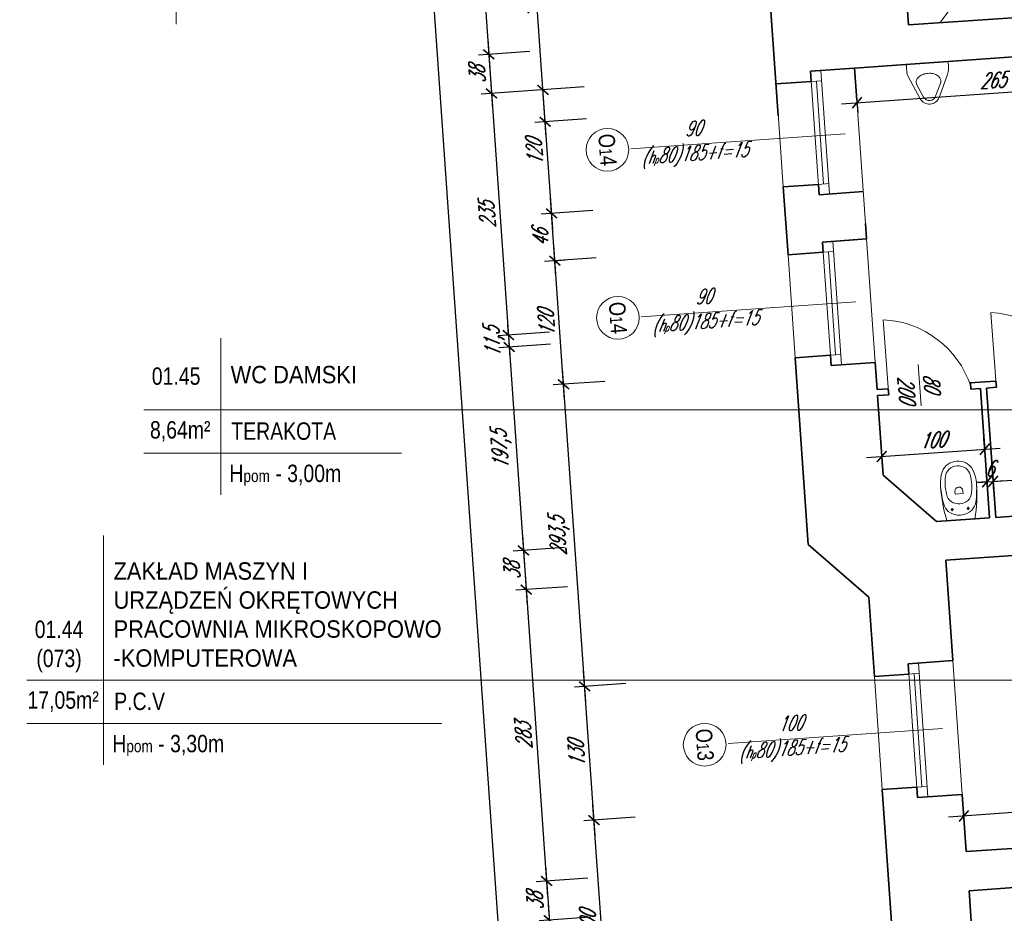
# Model space of a CAD drawing. Header units: millimetres. Extents: x 402 to 79005, y -7782 to 89952.
# Tile 210 of 256: x 21089 to 22044, y 38742 to 39608. Entities that reach past the tile are written whole.
import ezdxf

# ---------------------------------------------------------------- set-up
doc = ezdxf.new("R2010")
doc.units = ezdxf.units.MM
doc.header["$LTSCALE"] = 10
doc.layers.get('0').update_dxf_attribs({"lineweight": 0})
doc.layers.get('Defpoints').update_dxf_attribs({"color": 253})
for name, color, linetype, lineweight in [('01 parter - ściany', 253, 'Continuous', 35), ('03-01_okna', 253, 'Continuous', 15), ('03-02_schody', 253, 'Continuous', 5), ('03_drzwi', 253, 'Continuous', 15), ('04-1_widok', 253, 'Continuous', 5), ('05-01_wymiary', 253, 'Continuous', 5), ('05-03_opis', 253, 'Continuous', 5), ('07_wyposażenie', 253, 'Continuous', 5)]:
    doc.layers.add(name, color=color, linetype=linetype, lineweight=lineweight)
doc.layers.add('powierzchnia korytarzy', color=253, linetype='Continuous')
doc.layers.add('POWIERZCHNIE', color=253, linetype='Continuous')
doc.layers.get('powierzchnia korytarzy').off()
doc.layers.get('POWIERZCHNIE').off()
doc.styles.add('ariel', font='ARIAL.TTF', dxfattribs={"width": 0.8})
doc.styles.add('ariel_wym', font='simplex.shx', dxfattribs={"width": 0.65, "oblique": 25})
doc.dimstyles.new('ariel 50', dxfattribs={"dimtxt": 15, "dimasz": 10, "dimexe": 10, "dimexo": 0, "dimgap": 5, "dimtad": 1, "dimdec": 1, "dimrnd": 0.5, "dimtxsty": 'ariel_wym', "dimblk": 'ARCHTICK', "dimcen": 2.5, "dimdle": 15, "dimazin": 0, "dimtfac": 1, "dimtdec": 1, "dimtix": 1, "dimtmove": 0, "dimatfit": 3, "dimldrblk": 'DOT', "dimfxl": 0, "dimarcsym": 0})
doc.dimstyles.new('ariel 50 wnętrze', dxfattribs={"dimtxt": 15, "dimasz": 10, "dimexe": 10, "dimexo": 0, "dimgap": 5, "dimtad": 1, "dimdec": 1, "dimrnd": 0.5, "dimtxsty": 'ariel_wym', "dimblk": 'ARCHTICK', "dimcen": 2.5, "dimdle": 15, "dimazin": 0, "dimtfac": 1, "dimtdec": 1, "dimtix": 1, "dimtmove": 0, "dimatfit": 3, "dimldrblk": 'DOT', "dimfxl": 0, "dimarcsym": 0})

# ---------------------------------------------------------------- blocks, each defined once
blk = doc.blocks.new('_ArchTick')
at = {"color": 0, "linetype": 'ByBlock', "const_width": 0.15}
blk.add_lwpolyline([(-0.5, -0.5), (0.5, 0.5)], dxfattribs=at)
blk = doc.blocks.new('*D51')
at = {"layer": '05-01_wymiary', "color": 0, "lineweight": -2}
for p, q in [((21661.02, 38617.68), (21644.97, 38847.12)), ((21685.92, 38834.94), (21636.04, 38831.45)), ((21699.87, 38635.43), (21649.99, 38631.94))]:
    blk.add_line(p, q, dxfattribs=at)
at = {"layer": 'Defpoints', "color": 0}
for p in [(22002.97, 38857.11), (21646.02, 38832.15), (22016.92, 38657.6)]:
    blk.add_point(p, dxfattribs=at)
at = {"layer": '05-01_wymiary', "color": 0, "lineweight": -2, "xscale": 10, "yscale": 10, "zscale": 10}
for p, rotation in [((21646.02, 38832.15), 94.0000000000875), ((21659.97, 38632.64), 274.0000000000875)]:
    blk.add_blockref('_ArchTick', p, dxfattribs=dict(at, rotation=rotation))
at = {"layer": '05-01_wymiary', "color": 0, "insert": (21640.52, 38731.52), "char_height": 15, "attachment_point": 5, "rotation": 94, "style": 'ariel_wym'}
blk.add_mtext('200', dxfattribs=at)
blk = doc.blocks.new('_Dot')
at = {"color": 0, "linetype": 'ByBlock', "lineweight": -2}
blk.add_line((-0.5, 0), (-1, 0), dxfattribs=at)
at = {"color": 0, "linetype": 'ByBlock', "const_width": 0.5}
blk.add_lwpolyline([(-0.25, 0, 1), (0.25, 0, 1)], format="xyb", close=True, dxfattribs=at)
blk = doc.blocks.new('*D52')
at = {"layer": '05-01_wymiary', "color": 0, "lineweight": -2}
for p, q in [((21647.06, 38817.19), (21635.9, 38976.8)), ((21676.85, 38964.63), (21626.97, 38961.14)), ((21685.92, 38834.94), (21636.04, 38831.45))]:
    blk.add_line(p, q, dxfattribs=at)
at = {"layer": 'Defpoints', "color": 0}
for p in [(21993.9, 38986.8), (21636.95, 38961.84), (22002.97, 38857.11)]:
    blk.add_point(p, dxfattribs=at)
at = {"layer": '05-01_wymiary', "color": 0, "lineweight": -2, "xscale": 10, "yscale": 10, "zscale": 10}
for p, rotation in [((21636.95, 38961.84), 94.00000000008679), ((21646.02, 38832.15), 274.0000000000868)]:
    blk.add_blockref('_ArchTick', p, dxfattribs=dict(at, rotation=rotation))
at = {"layer": '05-01_wymiary', "color": 0, "insert": (21629.01, 38896.12), "char_height": 15, "attachment_point": 5, "rotation": 94, "style": 'ariel_wym'}
blk.add_mtext('130', dxfattribs=at)
blk = doc.blocks.new('*D53')
at = {"layer": '05-01_wymiary', "color": 0, "lineweight": -2}
for p, q in [((21638, 38946.87), (21615.43, 39269.58)), ((21656.38, 39257.41), (21606.5, 39253.92)), ((21676.85, 38964.63), (21626.97, 38961.14))]:
    blk.add_line(p, q, dxfattribs=at)
at = {"layer": 'Defpoints', "color": 0}
for p in [(21918.56, 39275.74), (21616.48, 39254.62), (21993.9, 38986.8)]:
    blk.add_point(p, dxfattribs=at)
at = {"layer": '05-01_wymiary', "color": 0, "lineweight": -2, "xscale": 10, "yscale": 10, "zscale": 10}
for p, rotation in [((21616.48, 39254.62), 94.00000000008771), ((21636.95, 38961.84), 274.0000000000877)]:
    blk.add_blockref('_ArchTick', p, dxfattribs=dict(at, rotation=rotation))
at = {"layer": '05-01_wymiary', "color": 0, "insert": (21612.82, 39107.26), "char_height": 15, "attachment_point": 5, "rotation": 94, "style": 'ariel_wym'}
blk.add_mtext('293,5', dxfattribs=at)
blk = doc.blocks.new('*D54')
at = {"layer": '05-01_wymiary', "color": 0, "lineweight": -2}
for p, q in [((21617.52, 39239.66), (21607.06, 39389.29)), ((21648.01, 39377.12), (21598.13, 39373.63)), ((21656.38, 39257.41), (21606.5, 39253.92))]:
    blk.add_line(p, q, dxfattribs=at)
at = {"layer": 'Defpoints', "color": 0}
for p in [(21910.19, 39395.45), (21608.11, 39374.33), (21918.56, 39275.74)]:
    blk.add_point(p, dxfattribs=at)
at = {"layer": '05-01_wymiary', "color": 0, "lineweight": -2, "xscale": 10, "yscale": 10, "zscale": 10}
for p, rotation in [((21608.11, 39374.33), 94.00000000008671), ((21616.48, 39254.62), 274.0000000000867)]:
    blk.add_blockref('_ArchTick', p, dxfattribs=dict(at, rotation=rotation))
at = {"layer": '05-01_wymiary', "color": 0, "insert": (21599.82, 39313.6), "char_height": 15, "attachment_point": 5, "rotation": 94, "style": 'ariel_wym'}
blk.add_mtext('120', dxfattribs=at)
blk = doc.blocks.new('*D55')
at = {"layer": '05-01_wymiary', "color": 0, "lineweight": -2}
for p, q in [((21609.15, 39359.36), (21603.85, 39435.19)), ((21644.8, 39423.02), (21594.92, 39419.53)), ((21608.11, 39374.33), (21618.06, 39375.32))]:
    blk.add_line(p, q, dxfattribs=at)
at = {"layer": 'Defpoints', "color": 0}
for p in [(21663.42, 39424.32), (21604.9, 39420.23), (21608.11, 39374.33)]:
    blk.add_point(p, dxfattribs=at)
at = {"layer": '05-01_wymiary', "color": 0, "lineweight": -2, "xscale": 10, "yscale": 10, "zscale": 10}
for p, rotation in [((21604.9, 39420.23), 94.00000000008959), ((21608.11, 39374.33), 274.0000000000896)]:
    blk.add_blockref('_ArchTick', p, dxfattribs=dict(at, rotation=rotation))
at = {"layer": '05-01_wymiary', "color": 0, "insert": (21594.03, 39396.41), "char_height": 15, "attachment_point": 5, "rotation": 94, "style": 'ariel_wym'}
blk.add_mtext('46', dxfattribs=at)
blk = doc.blocks.new('*D56')
at = {"layer": '05-01_wymiary', "color": 0, "lineweight": -2}
for p, q in [((21605.94, 39405.27), (21595.48, 39554.9)), ((21636.43, 39542.73), (21586.55, 39539.24)), ((21644.8, 39423.02), (21594.92, 39419.53))]:
    blk.add_line(p, q, dxfattribs=at)
at = {"layer": 'Defpoints', "color": 0}
for p in [(21596.53, 39539.94), (21655.05, 39544.03), (21663.42, 39424.32)]:
    blk.add_point(p, dxfattribs=at)
at = {"layer": '05-01_wymiary', "color": 0, "lineweight": -2, "xscale": 10, "yscale": 10, "zscale": 10}
for p, rotation in [((21596.53, 39539.94), 94.00000000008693), ((21604.9, 39420.23), 274.0000000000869)]:
    blk.add_blockref('_ArchTick', p, dxfattribs=dict(at, rotation=rotation))
at = {"layer": '05-01_wymiary', "color": 0, "insert": (21588.24, 39479.21), "char_height": 15, "attachment_point": 5, "rotation": 94, "style": 'ariel_wym'}
blk.add_mtext('120', dxfattribs=at)
blk = doc.blocks.new('*D57')
at = {"layer": '05-01_wymiary', "color": 0, "lineweight": -2}
for p, q in [((21599.74, 39494.04), (21580.31, 39771.86)), ((21621.26, 39759.68), (21571.38, 39756.2)), ((21638.59, 39511.79), (21588.71, 39508.3))]:
    blk.add_line(p, q, dxfattribs=at)
at = {"layer": 'Defpoints', "color": 0}
for p in [(21938.3, 39781.85), (21581.35, 39756.89), (21900.77, 39530.12)]:
    blk.add_point(p, dxfattribs=at)
at = {"layer": '05-01_wymiary', "color": 0, "lineweight": -2, "xscale": 10, "yscale": 10, "zscale": 10}
for p, rotation in [((21581.35, 39756.89), 94.00000000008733), ((21598.69, 39509), 274.0000000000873)]:
    blk.add_blockref('_ArchTick', p, dxfattribs=dict(at, rotation=rotation))
at = {"layer": '05-01_wymiary', "color": 0, "insert": (21576.13, 39631.97), "char_height": 15, "attachment_point": 5, "rotation": 94, "style": 'ariel_wym'}
blk.add_mtext('248,5', dxfattribs=at)
blk = doc.blocks.new('*D63')
at = {"layer": '05-01_wymiary', "color": 0, "lineweight": -2}
for p, q in [((21534.48, 39710.51), (21545.04, 39559.41)), ((21575.42, 39698.34), (21525.55, 39694.85)), ((21583.9, 39577.17), (21534.02, 39573.68))]:
    blk.add_line(p, q, dxfattribs=at)
at = {"layer": 'Defpoints', "color": 0}
for p in [(22077.02, 39733.41), (21950.82, 39602.82), (21544, 39574.37)]:
    blk.add_point(p, dxfattribs=at)
at = {"layer": '05-01_wymiary', "color": 0, "lineweight": -2, "xscale": 10, "yscale": 10, "zscale": 10}
for p, rotation in [((21535.52, 39695.55), 94.0000000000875), ((21544, 39574.37), 274.0000000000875)]:
    blk.add_blockref('_ArchTick', p, dxfattribs=dict(at, rotation=rotation))
at = {"layer": '05-01_wymiary', "color": 0, "insert": (21525.86, 39633.99), "char_height": 15, "attachment_point": 5, "rotation": 94, "style": 'ariel_wym'}
blk.add_mtext('121,5', dxfattribs=at)
blk = doc.blocks.new('*D64')
at = {"layer": '05-01_wymiary', "color": 0, "lineweight": -2}
for p, q in [((21542.95, 39589.34), (21547.69, 39521.5)), ((21583.9, 39577.17), (21534.02, 39573.68)), ((21586.55, 39539.26), (21536.67, 39535.77))]:
    blk.add_line(p, q, dxfattribs=at)
at = {"layer": 'Defpoints', "color": 0}
for p in [(21950.82, 39602.82), (21898.59, 39561.08), (21546.65, 39536.47)]:
    blk.add_point(p, dxfattribs=at)
at = {"layer": '05-01_wymiary', "color": 0, "lineweight": -2, "xscale": 10, "yscale": 10, "zscale": 10}
for p, rotation in [((21544, 39574.37), 94.00000000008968), ((21546.65, 39536.47), 274.0000000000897)]:
    blk.add_blockref('_ArchTick', p, dxfattribs=dict(at, rotation=rotation))
at = {"layer": '05-01_wymiary', "color": 0, "insert": (21532.85, 39554.55), "char_height": 15, "attachment_point": 5, "rotation": 94, "style": 'ariel_wym'}
blk.add_mtext('38', dxfattribs=at)
blk = doc.blocks.new('*D65')
at = {"layer": '05-01_wymiary', "color": 0, "lineweight": -2}
for p, q in [((21545.6, 39551.43), (21564.07, 39287.31)), ((21586.55, 39539.26), (21536.67, 39535.77)), ((21602.92, 39305.07), (21553.05, 39301.58))]:
    blk.add_line(p, q, dxfattribs=at)
at = {"layer": 'Defpoints', "color": 0}
for p in [(21898.59, 39561.08), (22120.48, 39341.26), (21563.02, 39302.28)]:
    blk.add_point(p, dxfattribs=at)
at = {"layer": '05-01_wymiary', "color": 0, "lineweight": -2, "xscale": 10, "yscale": 10, "zscale": 10}
for p, rotation in [((21546.65, 39536.47), 94.00000000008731), ((21563.02, 39302.28), 274.0000000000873)]:
    blk.add_blockref('_ArchTick', p, dxfattribs=dict(at, rotation=rotation))
at = {"layer": '05-01_wymiary', "color": 0, "insert": (21542.36, 39418.5), "char_height": 15, "attachment_point": 5, "rotation": 94, "style": 'ariel_wym'}
blk.add_mtext('235', dxfattribs=at)
blk = doc.blocks.new('*D66')
at = {"layer": '05-01_wymiary', "color": 0, "lineweight": -2}
for p, q in [((21563.02, 39302.28), (21562.32, 39312.25)), ((21602.92, 39305.07), (21553.05, 39301.58)), ((21563.02, 39302.28), (21563.83, 39290.67)), ((21603.74, 39293.46), (21553.86, 39289.97)), ((21563.83, 39290.67), (21564.53, 39280.7))]:
    blk.add_line(p, q, dxfattribs=at)
at = {"layer": 'Defpoints', "color": 0}
for p in [(22120.48, 39341.26), (22133.26, 39330.49), (21563.83, 39290.67)]:
    blk.add_point(p, dxfattribs=at)
at = {"layer": '05-01_wymiary', "color": 0, "lineweight": -2, "xscale": 10, "yscale": 10, "zscale": 10}
for p, rotation in [((21563.02, 39302.28), 274.0000000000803), ((21563.83, 39290.67), 94.00000000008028)]:
    blk.add_blockref('_ArchTick', p, dxfattribs=dict(at, rotation=rotation))
at = {"layer": '05-01_wymiary', "color": 0, "insert": (21549.53, 39295.5), "char_height": 15, "attachment_point": 5, "rotation": 94, "style": 'ariel_wym'}
blk.add_mtext('11,5', dxfattribs=at)
blk = doc.blocks.new('*D67')
at = {"layer": '05-01_wymiary', "color": 0, "lineweight": -2}
for p, q in [((21562.79, 39305.64), (21578.66, 39078.59)), ((21603.74, 39293.46), (21553.86, 39289.97)), ((21617.52, 39096.34), (21567.64, 39092.85))]:
    blk.add_line(p, q, dxfattribs=at)
at = {"layer": 'Defpoints', "color": 0}
for p in [(22133.26, 39330.49), (21978.06, 39121.55), (21577.62, 39093.55)]:
    blk.add_point(p, dxfattribs=at)
at = {"layer": '05-01_wymiary', "color": 0, "lineweight": -2, "xscale": 10, "yscale": 10, "zscale": 10}
for p, rotation in [((21563.83, 39290.67), 94.00000000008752), ((21577.62, 39093.55), 274.0000000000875)]:
    blk.add_blockref('_ArchTick', p, dxfattribs=dict(at, rotation=rotation))
at = {"layer": '05-01_wymiary', "color": 0, "insert": (21556.83, 39191.14), "char_height": 15, "attachment_point": 5, "rotation": 94, "style": 'ariel_wym'}
blk.add_mtext('197,5', dxfattribs=at)
blk = doc.blocks.new('*D68')
at = {"layer": '05-01_wymiary', "color": 0, "lineweight": -2}
for p, q in [((21576.57, 39108.51), (21581.31, 39040.68)), ((21617.52, 39096.34), (21567.64, 39092.85)), ((21620.17, 39058.43), (21570.29, 39054.94))]:
    blk.add_line(p, q, dxfattribs=at)
at = {"layer": 'Defpoints', "color": 0}
for p in [(21978.06, 39121.55), (21987.1, 39084.09), (21580.27, 39055.64)]:
    blk.add_point(p, dxfattribs=at)
at = {"layer": '05-01_wymiary', "color": 0, "lineweight": -2, "xscale": 10, "yscale": 10, "zscale": 10}
for p, rotation in [((21577.62, 39093.55), 94.00000000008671), ((21580.27, 39055.64), 274.0000000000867)]:
    blk.add_blockref('_ArchTick', p, dxfattribs=dict(at, rotation=rotation))
at = {"layer": '05-01_wymiary', "color": 0, "insert": (21566.47, 39073.72), "char_height": 15, "attachment_point": 5, "rotation": 94, "style": 'ariel_wym'}
blk.add_mtext('38', dxfattribs=at)
blk = doc.blocks.new('*D69')
at = {"layer": '05-01_wymiary', "color": 0, "lineweight": -2}
for p, q in [((21579.22, 39070.61), (21601.06, 38758.26)), ((21620.17, 39058.43), (21570.29, 39054.94)), ((21639.92, 38776.01), (21590.04, 38772.53))]:
    blk.add_line(p, q, dxfattribs=at)
at = {"layer": 'Defpoints', "color": 0}
for p in [(21987.1, 39084.09), (22006.84, 38801.67), (21600.02, 38773.22)]:
    blk.add_point(p, dxfattribs=at)
at = {"layer": '05-01_wymiary', "color": 0, "lineweight": -2, "xscale": 10, "yscale": 10, "zscale": 10}
for p, rotation in [((21580.27, 39055.64), 94.00000000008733), ((21600.02, 38773.22), 274.0000000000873)]:
    blk.add_blockref('_ArchTick', p, dxfattribs=dict(at, rotation=rotation))
at = {"layer": '05-01_wymiary', "color": 0, "insert": (21577.67, 38913.56), "char_height": 15, "attachment_point": 5, "rotation": 94, "style": 'ariel_wym'}
blk.add_mtext('283', dxfattribs=at)
blk = doc.blocks.new('*D70')
at = {"layer": '05-01_wymiary', "color": 0, "lineweight": -2}
for p, q in [((21598.97, 38788.19), (21603.71, 38720.35)), ((21639.92, 38776.01), (21590.04, 38772.53)), ((21642.57, 38738.11), (21592.69, 38734.62))]:
    blk.add_line(p, q, dxfattribs=at)
at = {"layer": 'Defpoints', "color": 0}
for p in [(22006.84, 38801.67), (22009.5, 38763.76), (21602.67, 38735.32)]:
    blk.add_point(p, dxfattribs=at)
at = {"layer": '05-01_wymiary', "color": 0, "lineweight": -2, "xscale": 10, "yscale": 10, "zscale": 10}
for p, rotation in [((21600.02, 38773.22), 94.00000000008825), ((21602.67, 38735.32), 274.0000000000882)]:
    blk.add_blockref('_ArchTick', p, dxfattribs=dict(at, rotation=rotation))
at = {"layer": '05-01_wymiary', "color": 0, "insert": (21588.87, 38753.4), "char_height": 15, "attachment_point": 5, "rotation": 94, "style": 'ariel_wym'}
blk.add_mtext('38', dxfattribs=at)
blk = doc.blocks.new('*D71')
at = {"layer": '05-01_wymiary', "color": 0, "lineweight": -2}
for p, q in [((21601.62, 38750.28), (21627.56, 38379.29)), ((21642.57, 38738.11), (21592.69, 38734.62)), ((21666.42, 38397.05), (21616.54, 38393.56))]:
    blk.add_line(p, q, dxfattribs=at)
at = {"layer": 'Defpoints', "color": 0}
for p in [(22009.5, 38763.76), (22033.34, 38422.71), (21626.52, 38394.26)]:
    blk.add_point(p, dxfattribs=at)
at = {"layer": '05-01_wymiary', "color": 0, "lineweight": -2, "xscale": 10, "yscale": 10, "zscale": 10}
for p, rotation in [((21602.67, 38735.32), 94.0000000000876), ((21626.52, 38394.26), 274.0000000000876)]:
    blk.add_blockref('_ArchTick', p, dxfattribs=dict(at, rotation=rotation))
at = {"layer": '05-01_wymiary', "color": 0, "insert": (21602.12, 38563.91), "char_height": 15, "attachment_point": 5, "rotation": 94, "style": 'ariel_wym'}
blk.add_mtext('342', dxfattribs=at)
blk = doc.blocks.new('*D84')
at = {"layer": '05-01_wymiary', "color": 0, "lineweight": -2}
for p, q in [((21457.46, 40095.08), (21766.67, 35673.22)), ((21498.41, 40082.9), (21448.53, 40079.41)), ((21805.52, 35690.97), (21755.65, 35687.48))]:
    blk.add_line(p, q, dxfattribs=at)
at = {"layer": 'Defpoints', "color": 0}
for p in [(21838.4, 40106.68), (22246.18, 35721.78), (21765.62, 35688.18)]:
    blk.add_point(p, dxfattribs=at)
at = {"layer": '05-01_wymiary', "color": 0, "lineweight": -2, "xscale": 10, "yscale": 10, "zscale": 10}
for p, rotation in [((21458.51, 40080.11), 94.00000000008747), ((21765.62, 35688.18), 274.0000000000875)]:
    blk.add_blockref('_ArchTick', p, dxfattribs=dict(at, rotation=rotation))
at = {"layer": '05-01_wymiary', "color": 0, "insert": (21598.17, 37883.17), "char_height": 15, "attachment_point": 5, "rotation": 94, "style": 'ariel_wym'}
blk.add_mtext('4402,5', dxfattribs=at)
blk = doc.blocks.new('*D577')
at = {"layer": '05-01_wymiary', "color": 0, "lineweight": -2}
for p, q in [((22620.93, 38879.26), (21989.47, 38835.1)), ((22606.66, 38868.24), (22605.27, 38888.19)), ((22005.13, 38826.17), (22003.74, 38846.12))]:
    blk.add_line(p, q, dxfattribs=at)
at = {"layer": 'Defpoints', "color": 0}
for p in [(22608.38, 38843.73), (22004.43, 38836.15), (22006.84, 38801.67)]:
    blk.add_point(p, dxfattribs=at)
at = {"layer": '05-01_wymiary', "color": 0, "lineweight": -2, "xscale": 10, "yscale": 10, "zscale": 10}
for p, rotation in [((22605.96, 38878.21), 3.999999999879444), ((22004.43, 38836.15), 183.9999999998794)]:
    blk.add_blockref('_ArchTick', p, dxfattribs=dict(at, rotation=rotation))
at = {"layer": '05-01_wymiary', "color": 0, "insert": (22304.33, 38869.65), "char_height": 15, "attachment_point": 5, "rotation": 4, "style": 'ariel_wym'}
blk.add_mtext('603', dxfattribs=at)
blk = doc.blocks.new('*D582')
at = {"layer": '05-01_wymiary', "color": 0, "lineweight": -2}
for p, q in [((21925.63, 39174.65), (21924.23, 39194.6)), ((22025.39, 39181.63), (22023.99, 39201.58)), ((21909.97, 39183.58), (22039.65, 39192.65))]:
    blk.add_line(p, q, dxfattribs=at)
at = {"layer": 'Defpoints', "color": 0}
for p in [(22024.69, 39191.6), (21926.19, 39166.64), (22029.34, 39125.14)]:
    blk.add_point(p, dxfattribs=at)
at = {"layer": '05-01_wymiary', "color": 0, "lineweight": -2, "xscale": 10, "yscale": 10, "zscale": 10}
for p, rotation in [((22024.69, 39191.6), 3.999999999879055), ((21924.93, 39184.63), 183.9999999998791)]:
    blk.add_blockref('_ArchTick', p, dxfattribs=dict(at, rotation=rotation))
at = {"layer": '05-01_wymiary', "color": 0, "insert": (21973.94, 39200.58), "char_height": 15, "attachment_point": 5, "rotation": 4, "style": 'ariel_wym'}
blk.add_mtext('100', dxfattribs=at)
blk = doc.blocks.new('*D583')
at = {"layer": '05-01_wymiary', "color": 0, "lineweight": -2}
for p, q in [((22027.59, 39150.11), (22026.19, 39170.06)), ((22033.57, 39150.53), (22032.18, 39170.48)), ((22026.89, 39160.08), (22016.92, 39159.39)), ((22026.89, 39160.08), (22032.88, 39160.5)), ((22032.88, 39160.5), (22042.85, 39161.2))]:
    blk.add_line(p, q, dxfattribs=at)
at = {"layer": 'Defpoints', "color": 0}
for p in [(22032.88, 39160.5), (22029.34, 39125.14), (22035.32, 39125.55)]:
    blk.add_point(p, dxfattribs=at)
at = {"layer": '05-01_wymiary', "color": 0, "lineweight": -2, "xscale": 10, "yscale": 10, "zscale": 10}
for p, rotation in [((22026.89, 39160.08), 3.99999999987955), ((22032.88, 39160.5), 183.9999999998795)]:
    blk.add_blockref('_ArchTick', p, dxfattribs=dict(at, rotation=rotation))
at = {"layer": '05-01_wymiary', "color": 0, "insert": (22029.01, 39172.76), "char_height": 15, "attachment_point": 5, "rotation": 4, "style": 'ariel_wym'}
blk.add_mtext('6', dxfattribs=at)
blk = doc.blocks.new('*D584')
at = {"layer": '05-01_wymiary', "color": 0, "lineweight": -2}
for p, q in [((22133.33, 39157.5), (22131.94, 39177.45)), ((22017.91, 39159.46), (22147.6, 39168.52)), ((22033.57, 39150.53), (22032.18, 39170.48))]:
    blk.add_line(p, q, dxfattribs=at)
at = {"layer": 'Defpoints', "color": 0}
for p in [(22132.63, 39167.48), (22135.08, 39132.53), (22035.32, 39125.55)]:
    blk.add_point(p, dxfattribs=at)
at = {"layer": '05-01_wymiary', "color": 0, "lineweight": -2, "xscale": 10, "yscale": 10, "zscale": 10}
for p, rotation in [((22032.88, 39160.5), 183.999999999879), ((22132.63, 39167.48), 3.999999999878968)]:
    blk.add_blockref('_ArchTick', p, dxfattribs=dict(at, rotation=rotation))
at = {"layer": '05-01_wymiary', "color": 0, "insert": (22081.88, 39176.46), "char_height": 15, "attachment_point": 5, "rotation": 4, "style": 'ariel_wym'}
blk.add_mtext('100', dxfattribs=at)
blk = doc.blocks.new('*D594')
at = {"layer": '05-01_wymiary', "color": 0, "lineweight": -2}
for p, q in [((22164.61, 39555.97), (22166.01, 39536.02)), ((21885.99, 39526.47), (22180.27, 39547.04)), ((21900.26, 39537.49), (21901.65, 39517.54))]:
    blk.add_line(p, q, dxfattribs=at)
at = {"layer": 'Defpoints', "color": 0}
for p in [(22162.96, 39579.55), (21898.61, 39561.08), (22165.31, 39546)]:
    blk.add_point(p, dxfattribs=at)
at = {"layer": '05-01_wymiary', "color": 0, "lineweight": -2, "xscale": 10, "yscale": 10, "zscale": 10}
for p, rotation in [((22165.31, 39546), 3.999999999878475), ((21900.95, 39527.51), 183.9999999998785)]:
    blk.add_blockref('_ArchTick', p, dxfattribs=dict(at, rotation=rotation))
at = {"layer": '05-01_wymiary', "color": 0, "insert": (22032.26, 39549.22), "char_height": 15, "attachment_point": 5, "rotation": 4, "style": 'ariel_wym'}
blk.add_mtext('265', dxfattribs=at)
blk = doc.blocks.new('*D622')
at = {"layer": '05-01_wymiary', "color": 0, "lineweight": -2}
for p, q in [((22053.01, 39746.77), (22063.57, 39595.67)), ((22064.03, 39732.5), (22044.08, 39731.11)), ((22072.5, 39611.33), (22052.55, 39609.94))]:
    blk.add_line(p, q, dxfattribs=at)
at = {"layer": 'Defpoints', "color": 0}
for p in [(22077.02, 39733.41), (22062.53, 39610.63), (22085.49, 39612.24)]:
    blk.add_point(p, dxfattribs=at)
at = {"layer": '05-01_wymiary', "color": 0, "lineweight": -2, "xscale": 10, "yscale": 10, "zscale": 10}
for p, rotation in [((22054.05, 39731.81), 94.00000000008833), ((22062.53, 39610.63), 274.0000000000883)]:
    blk.add_blockref('_ArchTick', p, dxfattribs=dict(at, rotation=rotation))
at = {"layer": '05-01_wymiary', "color": 0, "insert": (22044.39, 39670.25), "char_height": 15, "attachment_point": 5, "rotation": 94, "style": 'ariel_wym'}
blk.add_mtext('121,5', dxfattribs=at)
blk = doc.blocks.new('kibelek')
at = {"layer": '07_wyposażenie', "ltscale": 2}
for p, q in [((0.01, 27.2), (0, 0)), ((11.96, 21.35), (9.06, 21.35)), ((10.51, 22.8), (10.51, 19.9)), ((11.97, 5.85), (9.07, 5.85)), ((10.52, 4.4), (10.52, 7.3))]:
    blk.add_line(p, q, dxfattribs=at)
for points in [[(47.56, 28.54, 0.091012), (33.49, 31.11, 0.04468), (16.31, 29.25, 0.150678), (9.06, 25.23, 0.380316), (9.07, 1.98, 0.150678), (16.32, -2.04, 0.04468), (33.51, -3.89, 0.091012), (47.57, -1.3, 0.171854), (54.81, 5.08, 0.258868), (54.8, 22.16, 0.171854)], [(17.1, 7.27, 0.228329), (23.66, 2.01, 0.112012), (43.07, 1.6, 0.161795), (49.76, 5.51, 0.320353), (49.76, 21.72, 0.161795), (43.06, 25.62, 0.112012), (23.65, 25.2, 0.228329), (17.1, 19.94, 0.236897)]]:
    blk.add_lwpolyline(points, format="xyb", close=True, dxfattribs=at)
blk.add_lwpolyline([(27.97, 9.75), (25.32, 9.75), (25.32, 17.54), (27.97, 17.54, -1), (27.97, 9.75, -1)], format="xyb", dxfattribs=at)
for centre in [(10.51, 21.35), (10.52, 5.85)]:
    blk.add_circle(centre, 1, dxfattribs=at)
for centre, start, end in [((33.54, -114.6), 90.01927, 103.30526), ((33.46, 141.82), 256.73328, 270.01927)]:
    blk.add_arc(centre, 145.71, start, end, dxfattribs=at)
blk = doc.blocks.new('pisuar')
at = {"layer": '07_wyposażenie', "ltscale": 2}
for p, q in [((-0.39, -2.71), (0, 0)), ((0, 0), (40, 0)), ((40.38, -3.12), (40, 0)), ((-0.23, -8.54), (-0.39, -2.71)), ((1.07, -12.37), (-0.23, -8.54)), ((40.23, -8.54), (38.93, -12.37)), ((38.93, -12.37), (40.23, -8.54)), ((40.23, -8.54), (40.39, -2.71)), ((10.89, -34.11), (1.07, -12.37)), ((38.93, -12.37), (29.11, -34.11)), ((14.12, -32.66), (8.28, -19.72)), ((31.72, -19.72), (25.88, -32.66))]:
    blk.add_line(p, q, dxfattribs=at)
for centre, radius, start, end in [((13.45, -18), 5.45, 148.14647, 180), ((13.45, -18), 5.45, 180, 203.60962), ((16.59, -19.95), 9.14, 123.69007, 148.14647), ((18.65, -23.04), 12.86, 105.43708, 123.69007), ((20, -27.94), 17.94, 90, 105.43708), ((20, -27.94), 17.94, 74.56292, 90), ((21.35, -23.04), 12.86, 56.30993, 74.56292), ((23.41, -19.95), 9.14, 31.85353, 56.30993), ((26.55, -18), 5.45, 0, 31.85353), ((26.55, -18), 5.45, 341.60638, 0), ((20, -30), 10, 204.29519, 270), ((20, -30), 6.45, 204.29519, 270), ((20, -30), 6.45, 270, 335.70481), ((20, -30), 10, 270, 335.70481)]:
    blk.add_arc(centre, radius, start, end, dxfattribs=at)

msp = doc.modelspace()

# ---------------------------------------------------------------- linework, layer by layer
at = {"layer": '01 parter - ściany'}
for p, q in [((21950.822, 39602.823), (21938.303, 39781.854)), ((21824.657, 39514.776), (21811.996, 39695.834)), ((21950.822, 39602.823), (22590.261, 39647.537)), ((21898.591, 39561.078), (22162.963, 39579.548)), ((21855.912, 39558.077), (21898.608, 39561.062)), ((21855.912, 39558.077), (21856.609, 39548.101)), ((21900.772, 39530.123), (21898.607, 39561.079)), ((21856.609, 39548.101), (21822.494, 39545.715)), ((21863.585, 39448.344), (21829.469, 39445.959)), ((21834.074, 39380.105), (21829.469, 39445.959)), ((21864.283, 39438.369), (21863.585, 39448.344)), ((21864.283, 39438.369), (21906.979, 39441.354)), ((21910.189, 39395.452), (21909.143, 39410.415)), ((21910.189, 39395.452), (21867.493, 39392.466)), ((21867.493, 39392.466), (21897.918, 39394.594)), ((21867.493, 39392.466), (21868.19, 39382.491)), ((21868.19, 39382.491), (21834.074, 39380.105)), ((21875.166, 39282.734), (21841.05, 39280.349)), ((21853.711, 39099.291), (21841.05, 39280.349)), ((21875.863, 39272.759), (21875.166, 39282.734)), ((21875.863, 39272.759), (21918.56, 39275.744)), ((21920.39, 39249.577), (21918.56, 39275.744)), ((22010.146, 39255.853), (22035.623, 39257.635)), ((22011.396, 39249.917), (22010.977, 39255.912)), ((22026.55, 39250.986), (22036.042, 39251.65)), ((22036.042, 39251.65), (22035.623, 39257.635)), ((21920.39, 39249.577), (21931.181, 39250.332)), ((21920.808, 39243.592), (21931.599, 39244.346)), ((21926.189, 39166.638), (21920.808, 39243.592)), ((21931.599, 39244.346), (21931.181, 39250.332)), ((22011.395, 39249.926), (22020.564, 39250.567)), ((22029.335, 39125.136), (22020.564, 39250.567)), ((22035.321, 39125.555), (22026.55, 39250.986)), ((21978.056, 39121.551), (21926.189, 39166.638)), ((22035.321, 39125.555), (22135.077, 39132.531)), ((21978.056, 39121.551), (22029.335, 39125.136)), ((21987.096, 39084.09), (22588.158, 39126.12)), ((21912.413, 39048.261), (21853.711, 39099.291)), ((21993.899, 38986.796), (21987.096, 39084.09)), ((21917.784, 38971.449), (21912.413, 39048.261)), ((21993.899, 38986.796), (21950.502, 38983.761)), ((21950.502, 38983.761), (21951.199, 38973.785)), ((21951.199, 38973.785), (21917.784, 38971.449)), ((21958.873, 38864.053), (21925.458, 38861.717)), ((21940.804, 38642.253), (21925.458, 38861.717)), ((21959.57, 38854.078), (21958.873, 38864.053)), ((22002.968, 38857.112), (21959.57, 38854.078)), ((22006.844, 38801.671), (22002.968, 38857.112)), ((22006.844, 38801.671), (22608.376, 38843.734)), ((22009.495, 38763.764), (22611.026, 38805.827)), ((22016.919, 38657.6), (22009.495, 38763.764))]:
    msp.add_line(p, q, dxfattribs=at)
at = {"layer": '03-01_okna', "linetype": 'Continuous', "lineweight": 0}
for p, q in [((21864.283, 39438.369), (21855.912, 39558.077)), ((21874.258, 39439.066), (21865.888, 39558.774)), ((21866.585, 39548.798), (21856.609, 39548.101)), ((21868.573, 39448.693), (21861.597, 39548.45)), ((21822.494, 39545.715), (21829.469, 39445.959)), ((21873.561, 39449.042), (21863.585, 39448.344)), ((21885.839, 39273.456), (21877.468, 39393.164)), ((21841.05, 39280.349), (21834.074, 39380.105)), ((21878.166, 39383.188), (21868.19, 39382.491)), ((21875.166, 39282.734), (21868.19, 39382.491)), ((21880.154, 39283.083), (21873.178, 39382.839)), ((21885.141, 39283.432), (21875.166, 39282.734)), ((21969.546, 38854.775), (21960.477, 38984.459)), ((21959.57, 38854.078), (21950.502, 38983.761)), ((21925.458, 38861.717), (21917.784, 38971.449)), ((21961.175, 38974.483), (21951.199, 38973.785)), ((21963.86, 38864.402), (21956.187, 38974.134)), ((21968.848, 38864.751), (21958.873, 38864.053))]:
    msp.add_line(p, q, dxfattribs=at)
at = {"layer": '03-02_schody'}
msp.add_line((22077.02, 39733.413), (21981.248, 39604.951), dxfattribs=at)
at = {"layer": '03_drzwi'}
for p, q in [((22030.767, 39323.995), (22035.865, 39254.181)), ((21926.292, 39317.153), (21931.39, 39247.339)), ((21960.317, 39273.801), (21963.123, 39233.673))]:
    msp.add_line(p, q, dxfattribs=at)
for centre, radius, start, end in [((22027.048, 39232.246), 91.843, 17.391826, 87.679891), ((21921.624, 39222.792), 94.495, 18.594746, 87.168869)]:
    msp.add_arc(centre, radius, start, end, dxfattribs=at)
at = {"layer": '04-1_widok'}
for p, q in [((21900.772, 39530.123), (21909.143, 39410.415)), ((21910.189, 39395.452), (21918.56, 39275.744)), ((21993.899, 38986.796), (22002.968, 38857.112))]:
    msp.add_line(p, q, dxfattribs=at)
at = {"layer": '05-03_opis'}
for p, q in [((21240.989, 39755.583), (21240.989, 39603.775)), ((21284.152, 39299.388), (21284.152, 39147.58)), ((21209.765, 39229.729), (22377.927, 39229.729)), ((21209.765, 39187.712), (21459.402, 39187.712)), ((21170.659, 39107.983), (21170.659, 38885.695)), ((21096.272, 38967.844), (22212.721, 38967.844)), ((21096.272, 38925.827), (21498.476, 38925.827))]:
    msp.add_line(p, q, dxfattribs=at)
at = {"layer": '05-03_opis', "lineweight": 0}
for p, q in [((21889.532, 39497.47), (21681.639, 39482.933)), ((21899.764, 39334.576), (21691.871, 39320.039)), ((21983.823, 38920.932), (21775.93, 38906.395))]:
    msp.add_line(p, q, dxfattribs=at)
for centre in [(21658.97, 39481.849), (21669.202, 39318.955), (21753.261, 38905.311)]:
    msp.add_circle(centre, 20.689, dxfattribs=at)

# ---------------------------------------------------------------- block references
at = {"layer": 'powierzchnia korytarzy', "rotation": 4.090124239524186}
msp.add_blockref('pisuar', (21948.976, 39564.521), dxfattribs=at)
at = {"layer": 'POWIERZCHNIE', "rotation": 94.00144207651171}
msp.add_blockref('kibelek', (22015.228, 39124.15), dxfattribs=at)

# ---------------------------------------------------------------- texts
at = {"layer": '03_drzwi', "insert": (21980.147, 39265.384), "char_height": 15, "width": 160.59049, "attachment_point": 1, "rotation": 275.174613, "style": 'ariel_wym'}
msp.add_mtext('80\\P200', dxfattribs=at)
at = {"layer": '05-03_opis', "lineweight": 0, "attachment_point": 5}
for s, insert, char_height, width, rotation, style in [('90\\P({\\H0.8333x;h\\H0.6x;p}80)185+f=15', (21742.783, 39488.282), 14.4, 62.66128, 4, 'ariel_wym'), ('O{\\H0.7576x;1}4', (21658.97, 39481.849), 15.84, 75.19353, 274, 'ariel'), ('90\\P({\\H0.8333x;h\\H0.6x;p}80)185+f=15', (21753.015, 39325.388), 14.4, 62.66128, 4, 'ariel_wym'), ('O{\\H0.7576x;1}4', (21669.202, 39318.955), 15.84, 75.19353, 274, 'ariel'), ('100\\P({\\H0.8333x;h\\H0.6x;p}80)185+f=15', (21837.074, 38911.744), 14.4, 62.66128, 4, 'ariel_wym'), ('O{\\H0.7576x;1}3', (21753.261, 38905.311), 15.84, 75.19353, 274, 'ariel')]:
    msp.add_mtext(s, dxfattribs=dict(at, insert=insert, char_height=char_height, width=width, rotation=rotation, style=style))
at = {"layer": '05-03_opis', "style": 'ariel'}
for s, insert, char_height, width, attachment_point in [('{\\fArial|b0|i0|c238|p34;01.45}', (21240.985, 39262.42), 16.86485, 78.4171, 5), ('\\W0.9;{\\fArial|b0|i0|c238|p34;WC DAMSKI}', (21293.784, 39263.882), 16.86485, 337.5404, 4), ('{\\fArial|b0|i0|c238|p34;8,64m²}', (21244.943, 39208.918), 16.86485, 78.4171, 5), ('TERAKOTA', (21294.476, 39209.117), 16.8648, 232.4081, 4), ('{\\fArial|b0|i0|c238|p34; H\\H0.7x;pom\\H1.429x; - 3,00m}', (21287.367, 39166.505), 16.86485, 232.4081, 4), ('\\W0.9;{\\fArial|b0|i0|c238|p34;ZAKŁAD MASZYN I \\PURZĄDZEŃ OKRĘTOWYCH\\PPRACOWNIA MIKROSKOPOWO\\P-KOMPUTEROWA}', (21180.291, 39031.333), 16.86485, 518.5431, 4), ('{\\fArial|b0|i0|c238|p34;01.44\\P(073)}', (21127.492, 39000.535), 16.86485, 78.4171, 5), ('{\\fArial|b0|i0|c238|p34;17,05m²}', (21131.45, 38947.034), 16.86485, 78.4171, 5), ('P.C.V', (21180.983, 38947.232), 16.8648, 232.4081, 4), ('{\\fArial|b0|i0|c238|p34; H\\H0.7x;pom\\H1.429x; - 3,30m}', (21173.874, 38904.62), 16.86485, 232.4081, 4)]:
    msp.add_mtext(s, dxfattribs=dict(at, insert=insert, char_height=char_height, width=width, attachment_point=attachment_point))

# ---------------------------------------------------------------- dimensions: what is measured, and where the dimension line sits
at = {"layer": '05-01_wymiary'}
for base, p1, p2, angle, dimstyle, picture, middle in [((21765.622, 35688.18), (21838.402, 40106.677), (22246.181, 35721.784), 94, 'ariel 50', '*D84', (21598.171, 37883.175)), ((22062.525, 39610.634), (22077.02, 39733.413), (22085.494, 39612.24), 94, 'ariel 50 wnętrze', '*D622', (22044.394, 39670.249)), ((22165.309, 39545.998), (21898.607, 39561.079), (22162.963, 39579.548), 4, 'ariel 50 wnętrze', '*D594', (22032.26, 39549.225)), ((22024.688, 39191.603), (21926.189, 39166.638), (22029.335, 39125.136), 4, 'ariel 50 wnętrze', '*D582', (21973.938, 39200.584)), ((22004.434, 38836.149), (22608.376, 38843.734), (22006.844, 38801.671), 4, 'ariel 50 wnętrze', '*D577', (22304.327, 38869.65))]:
    dim = msp.add_linear_dim(base=base, p1=p1, p2=p2, angle=angle, dimstyle=dimstyle, dxfattribs=at)
    dim.commit()
    dim.dimension.update_dxf_attribs({"geometry": picture, "text_midpoint": middle})
for base, p1, p2, angle, dimstyle, picture, middle in [((21581.354, 39756.894), (21900.772, 39530.123), (21938.303, 39781.854), 94, 'ariel 50', '*D57', (21576.127, 39631.975)), ((21543.995, 39574.375), (22077.02, 39733.413), (21950.822, 39602.823), 94, 'ariel 50', '*D63', (21525.864, 39633.989)), ((21546.646, 39536.467), (21950.822, 39602.823), (21898.591, 39561.078), 94, 'ariel 50', '*D64', (21532.851, 39554.549)), ((21563.022, 39302.276), (21898.591, 39561.078), (22120.482, 39341.258), 94, 'ariel 50', '*D65', (21542.364, 39418.5)), ((21596.525, 39539.938), (21663.418, 39424.323), (21655.047, 39544.031), 94, 'ariel 50', '*D56', (21588.241, 39479.213)), ((21604.896, 39420.231), (21608.106, 39374.328), (21663.418, 39424.323), 94, 'ariel 50', '*D55', (21594.031, 39396.407)), ((21608.106, 39374.328), (21918.56, 39275.744), (21910.189, 39395.452), 94, 'ariel 50', '*D54', (21599.822, 39313.602)), ((21563.834, 39290.672), (22120.482, 39341.258), (22133.264, 39330.49), 94, 'ariel 50', '*D66', (21549.533, 39295.502)), ((21577.618, 39093.549), (22133.264, 39330.49), (21978.056, 39121.551), 94, 'ariel 50', '*D67', (21556.831, 39191.139)), ((21616.477, 39254.62), (21993.899, 38986.796), (21918.56, 39275.744), 94, 'ariel 50', '*D53', (21612.819, 39107.256)), ((22132.633, 39167.478), (22035.321, 39125.555), (22135.077, 39132.531), 4, 'ariel 50 wnętrze', '*D584', (22081.883, 39176.46)), ((22032.877, 39160.503), (22029.335, 39125.136), (22035.321, 39125.555), 4, 'ariel 50 wnętrze', '*D583', (22029.012, 39172.763)), ((21580.268, 39055.642), (21978.056, 39121.551), (21987.096, 39084.09), 94, 'ariel 50', '*D68', (21566.474, 39073.724)), ((21600.017, 38773.223), (21987.096, 39084.09), (22006.844, 38801.671), 94, 'ariel 50', '*D69', (21577.673, 38913.56)), ((21636.95, 38961.835), (22002.968, 38857.112), (21993.899, 38986.796), 94, 'ariel 50', '*D52', (21629.015, 38896.122)), ((21646.018, 38832.152), (22016.919, 38657.6), (22002.968, 38857.112), 94, 'ariel 50', '*D51', (21640.525, 38731.524)), ((21602.668, 38735.315), (22006.844, 38801.671), (22009.495, 38763.764), 94, 'ariel 50', '*D70', (21588.873, 38753.397)), ((21626.517, 38394.257), (22009.495, 38763.764), (22033.344, 38422.705), 94, 'ariel 50', '*D71', (21602.123, 38563.914))]:
    dim = msp.add_linear_dim(base=base, p1=p1, p2=p2, angle=angle, dimstyle=dimstyle, override={"dimtmove": 1}, dxfattribs=at)
    dim.commit()
    dim.dimension.update_dxf_attribs({"geometry": picture, "text_midpoint": middle})

doc.saveas('drawing.dxf')
